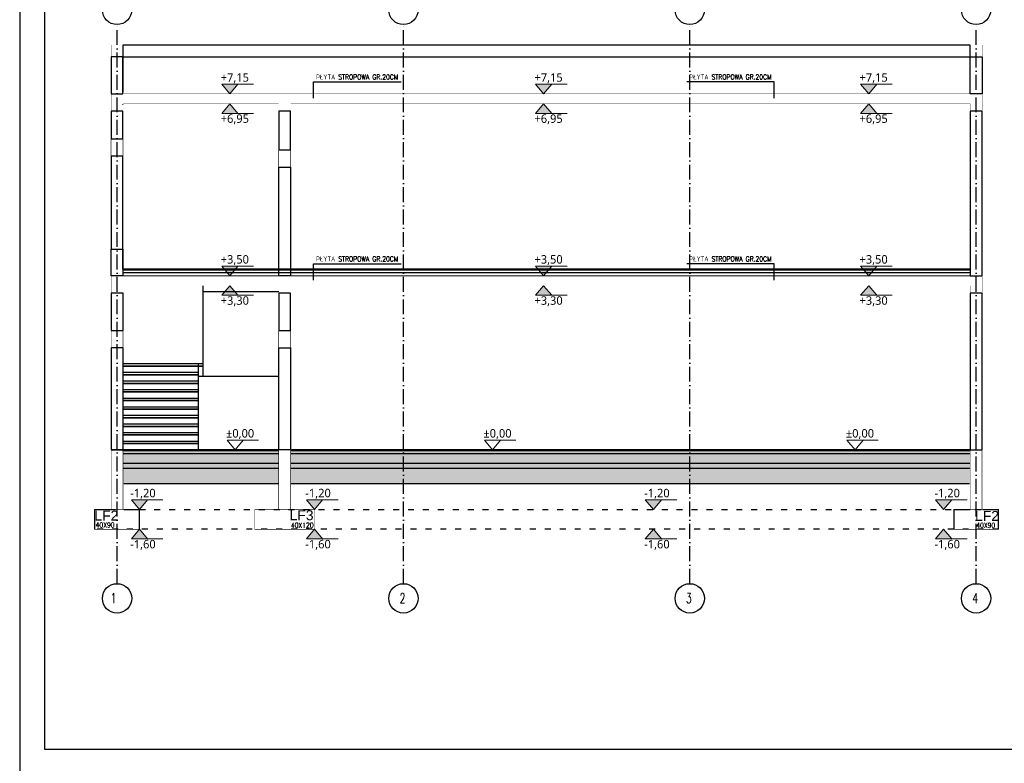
# Model space of a CAD drawing. Header units: millimetres. Extents: x -175722 to -110961, y 52375 to 104640.
# Tile 126 of 146: x -157310 to -155330, y 95752 to 97246. Entities that reach past the tile are written whole.
import ezdxf

# ---------------------------------------------------------------- set-up
doc = ezdxf.new("R2010")
doc.units = ezdxf.units.MM
doc.linetypes.add('ACAD_ISO03W100', pattern=[30, 12, -18])
doc.linetypes.add('ACAD_ISO10W100', pattern=[18, 12, -3, 0, -3])
for name, color, linetype in [('1', 7, 'Continuous'), ('AS_Balustrady', 53, 'Continuous'), ('e-cad_cienkie', 1, 'Continuous'), ('e-cad_opisy', 7, 'Continuous'), ('H', 8, 'Continuous'), ('OSIE', 4, 'ACAD_ISO10W100')]:
    doc.layers.add(name, color=color, linetype=linetype)
for name, color, linetype, lineweight in [('A-FLOR-MCUT', 51, 'Continuous', 5), ('A-WALL', 113, 'Continuous', 5), ('A_KONSTRUKCJA', 170, 'Continuous', 30), ('k-opisy nadproży', 5, 'Continuous', 15)]:
    doc.layers.add(name, color=color, linetype=linetype, lineweight=lineweight)
doc.styles.add('Arial', font='arial.ttf', dxfattribs={"height": 90})
doc.styles.add('e-cad_1', font='simplex.shx', dxfattribs={"width": 0.8})
doc.styles.add('e-cad_3', font='simplex.shx', dxfattribs={"width": 0.8})
doc.styles.add('IDA_Text_1.100', font='segoeuil.ttf', dxfattribs={"height": 12.5})
doc.styles.add('TAB_Arial_bold', font='arialbd.ttf')
doc.dimstyles.new('e-cad_1_50_[cm]', dxfattribs={"dimscale": 5, "dimtxt": 2, "dimasz": 1, "dimexe": 1.25, "dimexo": 0.625, "dimtad": 1, "dimdec": 1, "dimrnd": 0.1, "dimzin": 1, "dimtxsty": 'e-cad_1', "dimblk": 'ARCHTICK', "dimcen": 2.5, "dimclrd": 256, "dimclre": 256, "dimclrt": 7, "dimadec": 0, "dimazin": 0, "dimtfac": 1, "dimtix": 1, "dimtmove": 1, "dimatfit": 1, "dimfxl": 0, "dimarcsym": 0})

# ---------------------------------------------------------------- blocks, each defined once
blk = doc.blocks.new('_ArchTick')
at = {"color": 0, "linetype": 'ByBlock', "const_width": 0.15}
blk.add_lwpolyline([(-0.5, -0.5), (0.5, 0.5)], dxfattribs=at)

msp = doc.modelspace()

# ---------------------------------------------------------------- hatches: boundary and pattern name
h = msp.add_hatch()
h.set_pattern_fill('FP_4', color=8, scale=0.1, style=0, pattern_type=2)
h.set_pattern_definition([(90, (-156323.76, 96708.376), (-15.875, 1e-15), [])])
h.paths.add_polyline_path([(-156788.98622, 96379.87647), (-156788.98622, 96381.87647), (-157101.98622, 96381.87647), (-157101.98622, 96379.87647)])
h.paths.add_polyline_path([(-156764.98622, 96381.87647), (-156764.98622, 96379.87647), (-156185.93898, 96379.87647), (-155398.98622, 96379.87647), (-155398.98622, 96381.87647)])
h = msp.add_hatch()
h.set_pattern_fill('FP_5', color=8, scale=0.1, style=0, pattern_type=2)
h.set_pattern_definition([(45, (-156323.76, 96708.376), (-11.40493, 11.40493), []), (45, (-156312.354, 96708.376), (-11.40493, 11.40493), [8.0645, -4.0323])])
h.paths.add_polyline_path([(-156788.98622, 96373.87647), (-156788.98622, 96379.87647), (-157101.98622, 96379.87647), (-157101.98622, 96373.87647)])
h.paths.add_polyline_path([(-156764.98622, 96379.87647), (-156764.98622, 96373.87647), (-156320.54877, 96373.87647), (-155398.98622, 96373.87647), (-155398.98622, 96379.87647)])
h = msp.add_hatch()
h.set_pattern_fill('FP_11', color=8, scale=0.1, angle=-18.43, style=0, pattern_type=2)
h.set_pattern_definition([(341.57, (-156251.3712, 96381.2414), (5.080294, 0.0004072), [0.1676, -35.9766, 4.0132, 0]), (198.43, (-156250.1013, 96381.2414), (5.0804204, -0.0004704), [0.1676, -35.9766, 4.0132, 0]), (288.43, (-156251.3712, 96381.2414), (-2.539129, 12.7010965), [12.0459, -28.1114]), (251.57, (-156250.1013, 96381.2414), (-2.539034, -12.701128), [12.0459, -28.1114])])
h.paths.add_polyline_path([(-156764.98622, 96373.87647), (-156764.98622, 96353.87647), (-156320.54877, 96353.87647), (-155398.98622, 96353.87647), (-155398.98622, 96373.87647)])
h.paths.add_polyline_path([(-156788.98622, 96353.87647), (-156788.98622, 96373.87647), (-157101.98622, 96373.87647), (-157101.98622, 96353.87647)])
h = msp.add_hatch()
h.set_pattern_fill('FP_12', color=8, scale=0.1, style=0, pattern_type=2)
h.set_pattern_definition([(45, (-156323.759, 96708.3765), (4.276865, 15.68179), [20.1613, -4.0323, 0.1676, -3.8646])])
h.paths.add_polyline_path([(-156764.98622, 96353.87647), (-156764.98622, 96343.87647), (-155398.98622, 96343.87647), (-155398.98622, 96353.87647)])
h.paths.add_polyline_path([(-156788.98622, 96343.87647), (-156788.98622, 96353.87647), (-157101.98622, 96353.87647), (-157101.98622, 96343.87647)])
h = msp.add_hatch()
h.set_pattern_fill('FP_10', color=8, scale=0.1, style=0, pattern_type=2)
h.set_pattern_definition([(0, (-156323.7594, 96708.3765), (20.32, 5.08), [1.6764, -13.5636, 1.6764, -13.5636, -81.28]), (0, (-156323.7594, 96708.3765), (20.32, 5.08), [-30.48, 1.6764, -28.8036, 1.6764, -13.5636, -35.56]), (0, (-156323.7594, 96708.3765), (20.32, 5.08), [-76.2, 1.6764, -8.4836, 1.6764, -23.7236]), (120, (-156316.1394, 96710.9165), (-14.55941, 15.057636), [1.6764, -13.5636, 1.6764, -13.5636, -81.28]), (120, (-156316.1394, 96710.9165), (-14.55941, 15.057636), [-30.48, 1.6764, -28.8036, 1.6764, -13.5636, -35.56]), (120, (-156316.1394, 96710.9165), (-14.55941, 15.057636), [-76.2, 1.6764, -8.4836, 1.6764, -23.7236]), (240, (-156313.5994, 96721.0765), (-5.76059, -20.137636), [1.6764, -13.5636, 1.6764, -13.5636, -81.28]), (240, (-156313.5994, 96721.0765), (-5.76059, -20.137636), [-30.48, 1.6764, -28.8036, 1.6764, -13.5636, -35.56]), (240, (-156313.5994, 96721.0765), (-5.76059, -20.137636), [-76.2, 1.6764, -8.4836, 1.6764, -23.7236])])
h.paths.add_polyline_path([(-156764.98622, 96343.87647), (-156764.98622, 96313.87647), (-155398.98622, 96313.87647), (-155398.98622, 96343.87647)])
h.paths.add_polyline_path([(-156788.98622, 96313.87647), (-156788.98622, 96343.87647), (-157101.98622, 96343.87647), (-157101.98622, 96313.87647)])
at = {"layer": 'k-opisy nadproży', "linetype": 'ByBlock'}
h = msp.add_hatch(color=8, dxfattribs=at)
h.dxf.hatch_style = 1
h.paths.add_polyline_path([(-156870.84633, 97116.14384), (-156903.30401, 97116.14384), (-156887.07517, 97096.87647)])
h = msp.add_hatch(color=8, dxfattribs=at)
h.dxf.hatch_style = 1
h.paths.add_polyline_path([(-156240.10082, 97116.14384), (-156272.5585, 97116.14384), (-156256.32966, 97096.87647)])
h = msp.add_hatch(color=8, dxfattribs=at)
h.dxf.hatch_style = 1
h.paths.add_polyline_path([(-155586.68242, 97116.14384), (-155619.14011, 97116.14384), (-155602.91127, 97096.87647)])
h = msp.add_hatch(color=8, dxfattribs=at)
h.dxf.hatch_style = 1
h.paths.add_polyline_path([(-156870.84633, 97057.60911), (-156903.30401, 97057.60911), (-156887.07517, 97076.87647)])
h = msp.add_hatch(color=8, dxfattribs=at)
h.dxf.hatch_style = 1
h.paths.add_polyline_path([(-156240.10082, 97057.60911), (-156272.5585, 97057.60911), (-156256.32966, 97076.87647)])
h = msp.add_hatch(color=8, dxfattribs=at)
h.dxf.hatch_style = 1
h.paths.add_polyline_path([(-155586.68242, 97057.60911), (-155619.14011, 97057.60911), (-155602.91127, 97076.87647)])
h = msp.add_hatch(color=8, dxfattribs=at)
h.dxf.hatch_style = 1
h.paths.add_polyline_path([(-156870.84633, 96750.64384), (-156903.30401, 96750.64384), (-156887.07517, 96731.37647)])
h = msp.add_hatch(color=8, dxfattribs=at)
h.dxf.hatch_style = 1
h.paths.add_polyline_path([(-156240.10082, 96750.64384), (-156272.5585, 96750.64384), (-156256.32966, 96731.37647)])
h = msp.add_hatch(color=8, dxfattribs=at)
h.dxf.hatch_style = 1
h.paths.add_polyline_path([(-155586.68242, 96750.64384), (-155619.14011, 96750.64384), (-155602.91127, 96731.37647)])
h = msp.add_hatch(color=8, dxfattribs=at)
h.dxf.hatch_style = 1
h.paths.add_polyline_path([(-156870.84633, 96692.10911), (-156903.30401, 96692.10911), (-156887.07517, 96711.37647)])
h = msp.add_hatch(color=8, dxfattribs=at)
h.dxf.hatch_style = 1
h.paths.add_polyline_path([(-156240.10082, 96692.10911), (-156272.5585, 96692.10911), (-156256.32966, 96711.37647)])
h = msp.add_hatch(color=8, dxfattribs=at)
h.dxf.hatch_style = 1
h.paths.add_polyline_path([(-155586.68242, 96692.10911), (-155619.14011, 96692.10911), (-155602.91127, 96711.37647)])
h = msp.add_hatch(color=8, dxfattribs=at)
h.dxf.hatch_style = 1
h.paths.add_polyline_path([(-157052.75738, 96281.14384), (-157085.21506, 96281.14384), (-157068.98622, 96261.87647)])
h = msp.add_hatch(color=8, dxfattribs=at)
h.dxf.hatch_style = 1
h.paths.add_polyline_path([(-156700.75738, 96281.14384), (-156733.21506, 96281.14384), (-156716.98622, 96261.87647)])
h = msp.add_hatch(color=8, dxfattribs=at)
h.dxf.hatch_style = 1
h.paths.add_polyline_path([(-156019.50891, 96281.14384), (-156051.9666, 96281.14384), (-156035.73775, 96261.87647)])
h = msp.add_hatch(color=8, dxfattribs=at)
h.dxf.hatch_style = 1
h.paths.add_polyline_path([(-155435.96534, 96281.14384), (-155468.42303, 96281.14384), (-155452.19419, 96261.87647)])
h = msp.add_hatch(color=8, dxfattribs=at)
h.dxf.hatch_style = 1
h.paths.add_polyline_path([(-157052.75738, 96202.60911), (-157085.21506, 96202.60911), (-157068.98622, 96221.87647)])
h = msp.add_hatch(color=8, dxfattribs=at)
h.dxf.hatch_style = 1
h.paths.add_polyline_path([(-156700.75738, 96202.60911), (-156733.21506, 96202.60911), (-156716.98622, 96221.87647)])
h = msp.add_hatch(color=8, dxfattribs=at)
h.dxf.hatch_style = 1
h.paths.add_polyline_path([(-156019.50891, 96202.60911), (-156051.9666, 96202.60911), (-156035.73775, 96221.87647)])
h = msp.add_hatch(color=8, dxfattribs=at)
h.dxf.hatch_style = 1
h.paths.add_polyline_path([(-155435.96534, 96202.60911), (-155468.42303, 96202.60911), (-155452.19419, 96221.87647)])

# ---------------------------------------------------------------- linework, layer by layer
at = {"color": 8}
for p, q in [((-157101.98622, 97194.87647), (-157101.98622, 97100.37647)), ((-157101.98622, 96744.87647), (-157101.98622, 96784.87647)), ((-155398.98622, 96742.87647), (-157101.98622, 96742.87647)), ((-155398.98622, 96736.87647), (-157101.98622, 96736.87647)), ((-155400.48622, 96744.87647), (-157100.48622, 96744.87647)), ((-156940.48622, 96529.73362), (-156940.48622, 96711.37647)), ((-156940.48622, 96699.50834), (-156788.98622, 96699.50834)), ((-157101.83521, 96554.73362), (-156940.48622, 96554.73362)), ((-156950.48622, 96381.87647), (-156950.48622, 96554.73362)), ((-157101.83521, 96549.73362), (-156950.48622, 96549.73362)), ((-156950.48622, 96549.73362), (-157101.83521, 96549.73362)), ((-157101.83521, 96537.4479), (-156950.48622, 96537.4479)), ((-156950.48622, 96549.73362), (-156940.48622, 96549.73362)), ((-156940.48622, 96549.73362), (-156950.48622, 96549.73362)), ((-157101.83521, 96532.4479), (-156950.48622, 96532.4479)), ((-156950.48622, 96532.4479), (-157101.83521, 96532.4479)), ((-157101.83521, 96520.16219), (-156950.48622, 96520.16219)), ((-157101.83521, 96515.16219), (-156950.48622, 96515.16219)), ((-156950.48622, 96515.16219), (-157101.83521, 96515.16219)), ((-156950.48622, 96529.73362), (-156788.98622, 96529.73362)), ((-157101.83521, 96502.87647), (-156950.48622, 96502.87647)), ((-157101.83521, 96497.87647), (-156950.48622, 96497.87647)), ((-156950.48622, 96497.87647), (-157101.83521, 96497.87647)), ((-157101.83521, 96485.59076), (-156950.48622, 96485.59076)), ((-157101.83521, 96480.59076), (-156950.48622, 96480.59076)), ((-156950.48622, 96480.59076), (-157101.83521, 96480.59076)), ((-157101.83521, 96468.30505), (-156950.48622, 96468.30505)), ((-157101.83521, 96463.30505), (-156950.48622, 96463.30505)), ((-156950.48622, 96463.30505), (-157101.83521, 96463.30505)), ((-157101.83521, 96451.01933), (-156950.48622, 96451.01933)), ((-157101.83521, 96446.01933), (-156950.48622, 96446.01933)), ((-156950.48622, 96446.01933), (-157101.83521, 96446.01933)), ((-157101.83521, 96433.73362), (-156950.48622, 96433.73362)), ((-157101.83521, 96428.73362), (-156950.48622, 96428.73362)), ((-156950.48622, 96428.73362), (-157101.83521, 96428.73362)), ((-157101.83521, 96416.4479), (-156950.48622, 96416.4479)), ((-157101.83521, 96411.4479), (-156950.48622, 96411.4479)), ((-156950.48622, 96411.4479), (-157101.83521, 96411.4479)), ((-157101.83521, 96399.16219), (-156950.48622, 96399.16219)), ((-155400.48622, 96381.87647), (-157125.98622, 96381.87647)), ((-156788.98622, 96379.87647), (-157101.98622, 96379.87647)), ((-157100.48622, 96394.16219), (-156950.48622, 96394.16219)), ((-156950.48622, 96394.16219), (-157100.48622, 96394.16219)), ((-155398.98622, 96379.87647), (-156764.98622, 96379.87647)), ((-156788.98622, 96373.87647), (-157101.98622, 96373.87647)), ((-155398.98622, 96373.87647), (-156764.98622, 96373.87647)), ((-156788.98622, 96353.87647), (-157101.98622, 96353.87647)), ((-156788.98622, 96343.87647), (-157101.98622, 96343.87647)), ((-155398.98622, 96353.87647), (-156764.98622, 96353.87647)), ((-155398.98622, 96343.87647), (-156764.98622, 96343.87647)), ((-157100.48622, 96313.87647), (-156788.98622, 96313.87647)), ((-156764.98622, 96313.87647), (-155400.48622, 96313.87647))]:
    msp.add_line(p, q, dxfattribs=at)
at = {"color": 8, "linetype": 'ACAD_ISO03W100'}
for p, q in [((-157158.98622, 96261.87647), (-155341.98622, 96261.87647)), ((-155341.98622, 96221.87647), (-157158.98622, 96221.87647))]:
    msp.add_line(p, q, dxfattribs=at)
at = {"color": 8}
for points in [[(-157101.98622, 97170.87647), (-155398.98622, 97170.87647), (-155398.98622, 97194.87647), (-157101.98622, 97194.87647)], [(-157125.98622, 97096.87647), (-157101.98622, 97096.87647), (-157101.98622, 97170.87647), (-157125.98622, 97170.87647)], [(-155374.98622, 97096.87647), (-155398.98622, 97096.87647), (-155398.98622, 97170.87647), (-155374.98622, 97170.87647)], [(-157125.98622, 97006.37647), (-157101.98622, 97006.37647), (-157101.98622, 97061.87647), (-157125.98622, 97061.87647)], [(-156788.98622, 96984.64563), (-156764.98622, 96984.64563), (-156764.98622, 97061.87647), (-156788.98622, 97061.87647)], [(-155398.98613, 96731.37647), (-155374.98613, 96731.37647), (-155374.98613, 97061.87647), (-155398.98613, 97061.87647)], [(-157125.98622, 96784.87647), (-157101.98622, 96784.87647), (-157101.98622, 96971.37647), (-157125.98622, 96971.37647)], [(-156788.98622, 96949.64563), (-156764.98622, 96949.64563), (-156764.98622, 96731.37647), (-156788.98622, 96731.37647)], [(-157101.98622, 96731.37647), (-157125.98622, 96731.37647), (-157125.98622, 96784.87647), (-157101.98622, 96784.87647)], [(-157125.83521, 96621.64563), (-157101.83521, 96621.64563), (-157101.83521, 96696.37647), (-157125.83521, 96696.37647)], [(-156788.98622, 96621.64563), (-156764.98622, 96621.64563), (-156764.98622, 96696.37647), (-156788.98622, 96696.37647)], [(-155398.98613, 96381.87647), (-155374.98613, 96381.87647), (-155374.98613, 96696.37647), (-155398.98613, 96696.37647)], [(-157125.83521, 96381.87647), (-157101.83521, 96381.87647), (-157101.83521, 96586.64563), (-157125.83521, 96586.64563)], [(-156788.98622, 96586.64563), (-156764.98622, 96586.64563), (-156764.98622, 96381.87647), (-156788.98622, 96381.87647)]]:
    msp.add_lwpolyline(points, close=True, dxfattribs=at)
at = {"layer": '1', "color": 32}
for points in [[(-157309.65197, 95730.46147), (-153109.65197, 95730.46147), (-153109.65197, 98700.46147), (-157309.65197, 98700.46147)], [(-157259.65197, 95780.46147), (-153159.65197, 95780.46147), (-153159.65197, 98650.46147), (-157259.65197, 98650.46147)]]:
    msp.add_lwpolyline(points, close=True, dxfattribs=at)
at = {"layer": 'A-FLOR-MCUT'}
for p, q in [((-157101.98622, 97076.37647), (-157101.98622, 97074.87647)), ((-157101.98622, 96744.87647), (-157101.98622, 96731.37647)), ((-155398.98622, 96731.37647), (-155398.98622, 96744.87647)), ((-155375.48622, 96731.37647), (-157125.98622, 96731.37647))]:
    msp.add_line(p, q, dxfattribs=at)
at = {"layer": 'A-WALL'}
msp.add_line((-157101.98622, 96744.87647), (-157100.48622, 96744.87647), dxfattribs=at)
at = {"layer": 'A_KONSTRUKCJA', "color": 1}
for p, q in [((-157158.98622, 96261.87647), (-157158.98622, 96221.87647)), ((-157158.98622, 96261.87647), (-157125.98622, 96261.87647)), ((-157100.48622, 96261.87647), (-157068.98622, 96261.87647)), ((-157068.98622, 96221.87647), (-157068.98622, 96261.87647)), ((-155431.98622, 96261.87647), (-155431.98622, 96221.87647)), ((-155431.98622, 96261.87647), (-155398.98622, 96261.87647)), ((-155373.48622, 96261.87647), (-155341.48622, 96261.87647)), ((-155341.98622, 96221.87647), (-155341.98622, 96261.87647))]:
    msp.add_line(p, q, dxfattribs=at)
for points, const_width in [([(-157125.98622, 97170.87647), (-157101.98622, 97170.87647), (-157101.98622, 97194.87647), (-157125.98622, 97194.87647)], 0.5), ([(-155398.98622, 97170.87647), (-155374.98622, 97170.87647), (-155374.98622, 97194.87647), (-155398.98622, 97194.87647)], 0.5), ([(-157125.98622, 96971.37647), (-157101.98622, 96971.37647), (-157101.98622, 97006.37647), (-157125.98622, 97006.37647)], 1), ([(-156788.98622, 96949.64563), (-156764.98622, 96949.64563), (-156764.98622, 96984.64563), (-156788.98622, 96984.64563)], 1), ([(-157125.83521, 96586.64563), (-157101.83521, 96586.64563), (-157101.83521, 96621.64563), (-157125.83521, 96621.64563)], 1), ([(-156788.98622, 96586.64563), (-156764.98622, 96586.64563), (-156764.98622, 96621.64563), (-156788.98622, 96621.64563)], 1), ([(-157125.83521, 96261.87647), (-157101.83521, 96261.87647), (-157101.83521, 96381.87647), (-157125.83521, 96381.87647)], 1), ([(-156788.98622, 96261.87647), (-156764.98622, 96261.87647), (-156764.98622, 96381.87647), (-156788.98622, 96381.87647)], 1), ([(-155398.98613, 96261.87647), (-155374.98613, 96261.87647), (-155374.98613, 96381.87647), (-155398.98613, 96381.87647)], 1), ([(-157158.98622, 96221.87647), (-157068.98622, 96221.87647), (-157068.98622, 96261.87647), (-157158.98622, 96261.87647)], 1), ([(-156836.98622, 96221.87647), (-156716.98622, 96221.87647), (-156716.98622, 96261.87647), (-156836.98622, 96261.87647)], 1), ([(-155431.98613, 96221.87647), (-155341.98613, 96221.87647), (-155341.98613, 96261.87647), (-155431.98613, 96261.87647)], 1)]:
    msp.add_lwpolyline(points, close=True, dxfattribs=dict(at, const_width=const_width))
at = {"layer": 'A_KONSTRUKCJA', "color": 1, "const_width": 0.5}
for points in [[(-157125.98622, 97061.87647), (-157125.98622, 97096.87647), (-155374.98622, 97096.87647), (-155374.98622, 97061.87647), (-155398.98622, 97061.87647), (-155398.98622, 97076.87647), (-156764.98622, 97076.87647), (-156764.98622, 97061.87647), (-156788.98622, 97061.87647), (-156788.98622, 97076.87647), (-157101.98622, 97076.87647), (-157101.98622, 97061.87647), (-157125.98622, 97061.87647)], [(-157125.98622, 96696.37647), (-157125.98622, 96731.37647), (-155374.98622, 96731.37647), (-155374.98622, 96696.37647), (-155398.98622, 96696.37647), (-155398.98622, 96711.37647), (-156764.98622, 96711.37647), (-156764.98622, 96696.37647), (-156788.98622, 96696.37647), (-156788.98622, 96711.37647), (-157101.98622, 96711.37647), (-157101.98622, 96696.37647), (-157125.98622, 96696.37647)]]:
    msp.add_lwpolyline(points, dxfattribs=at)
at = {"layer": 'H', "color": 142, "linetype": 'ByBlock', "ltscale": 0.1}
for centre in [(-157113.98622, 97265.44917), (-156538.31956, 97265.44917), (-155962.65289, 97265.44917), (-155386.98622, 97265.44917), (-157113.98622, 96083.18541), (-156538.31956, 96083.18541), (-155962.65289, 96083.18541), (-155386.98622, 96083.18541)]:
    msp.add_circle(centre, 29.45441, dxfattribs=at)
at = {"layer": 'k-opisy nadproży', "color": 8, "linetype": 'ByBlock'}
for points in [[(-156839.67936, 97116.14384), (-156903.30401, 97116.14384), (-156887.07517, 97096.87647), (-156870.84633, 97116.14384)], [(-156208.93385, 97116.14384), (-156272.5585, 97116.14384), (-156256.32966, 97096.87647), (-156240.10082, 97116.14384)], [(-155555.51546, 97116.14384), (-155619.14011, 97116.14384), (-155602.91127, 97096.87647), (-155586.68242, 97116.14384)], [(-156839.67936, 97057.60911), (-156903.30401, 97057.60911), (-156887.07517, 97076.87647), (-156870.84633, 97057.60911)], [(-156208.93385, 97057.60911), (-156272.5585, 97057.60911), (-156256.32966, 97076.87647), (-156240.10082, 97057.60911)], [(-155555.51546, 97057.60911), (-155619.14011, 97057.60911), (-155602.91127, 97076.87647), (-155586.68242, 97057.60911)], [(-156839.67936, 96750.64384), (-156903.30401, 96750.64384), (-156887.07517, 96731.37647), (-156870.84633, 96750.64384)], [(-156208.93385, 96750.64384), (-156272.5585, 96750.64384), (-156256.32966, 96731.37647), (-156240.10082, 96750.64384)], [(-155555.51546, 96750.64384), (-155619.14011, 96750.64384), (-155602.91127, 96731.37647), (-155586.68242, 96750.64384)], [(-156839.67936, 96692.10911), (-156903.30401, 96692.10911), (-156887.07517, 96711.37647), (-156870.84633, 96692.10911)], [(-156208.93385, 96692.10911), (-156272.5585, 96692.10911), (-156256.32966, 96711.37647), (-156240.10082, 96692.10911)], [(-155555.51546, 96692.10911), (-155619.14011, 96692.10911), (-155602.91127, 96711.37647), (-155586.68242, 96692.10911)], [(-156829.66072, 96401.14384), (-156892.71003, 96401.14384), (-156876.48119, 96381.87647), (-156860.25234, 96401.14384)], [(-156312.25407, 96401.14384), (-156375.30338, 96401.14384), (-156359.07453, 96381.87647), (-156342.84569, 96401.14384)], [(-155583.55747, 96401.14384), (-155646.60678, 96401.14384), (-155630.37793, 96381.87647), (-155614.14909, 96401.14384)], [(-157021.59041, 96281.14384), (-157085.21506, 96281.14384), (-157068.98622, 96261.87647), (-157052.75738, 96281.14384)], [(-156669.59041, 96281.14384), (-156733.21506, 96281.14384), (-156716.98622, 96261.87647), (-156700.75738, 96281.14384)], [(-155988.34194, 96281.14384), (-156051.9666, 96281.14384), (-156035.73775, 96261.87647), (-156019.50891, 96281.14384)], [(-155404.79838, 96281.14384), (-155468.42303, 96281.14384), (-155452.19419, 96261.87647), (-155435.96534, 96281.14384)], [(-157021.59041, 96202.60911), (-157085.21506, 96202.60911), (-157068.98622, 96221.87647), (-157052.75738, 96202.60911)], [(-156669.59041, 96202.60911), (-156733.21506, 96202.60911), (-156716.98622, 96221.87647), (-156700.75738, 96202.60911)], [(-155988.34194, 96202.60911), (-156051.9666, 96202.60911), (-156035.73775, 96221.87647), (-156019.50891, 96202.60911)], [(-155404.79838, 96202.60911), (-155468.42303, 96202.60911), (-155452.19419, 96221.87647), (-155435.96534, 96202.60911)]]:
    msp.add_lwpolyline(points, dxfattribs=at)
at = {"layer": 'OSIE', "ltscale": 2.5}
for p, q in [((-157113.98622, 96112.63982), (-157113.98622, 97235.99476)), ((-156538.31956, 96112.63982), (-156538.31956, 97235.99476)), ((-155962.65289, 96112.63982), (-155962.65289, 97235.99476)), ((-155386.98622, 96112.63982), (-155386.98622, 97235.99476))]:
    msp.add_line(p, q, dxfattribs=at)

# ---------------------------------------------------------------- texts
at = {"layer": 'AS_Balustrady', "linetype": 'Continuous', "ltscale": 0.25, "style": 'Arial'}
for s, p in [('LF2', (-157159.47571, 96239.45262)), ('LF3', (-156767.01527, 96240.20691)), ('LF2', (-155389.13931, 96238.80852))]:
    msp.add_text(s, height=20, dxfattribs=at).set_placement(p)
at = {"layer": 'AS_Balustrady', "linetype": 'Continuous', "ltscale": 0.25, "style": 'e-cad_3', "width": 0.8}
for s, p in [('40X90', (-157157.05806, 96225.4556)), ('40X120', (-156764.52175, 96225.14885)), ('40X90', (-155386.72166, 96224.8115))]:
    msp.add_text(s, height=10, dxfattribs=at).set_placement(p)
at = {"layer": 'e-cad_opisy', "ltscale": 2, "style": 'e-cad_1', "width": 0.8}
for p in [(-156713.77958, 97125.7182), (-155963.40799, 97125.7182), (-156713.77958, 96760.2182), (-155963.40799, 96760.2182)]:
    msp.add_text('PŁYTA STROPOWA GR.20CM', height=10, dxfattribs=at).set_placement(p)
at = {"layer": 'H', "color": 142, "linetype": 'ByBlock', "ltscale": 0.1, "char_height": 20, "width": 32.7021847, "attachment_point": 3, "style": 'TAB_Arial_bold'}
for s, insert in [('{\\Fromans|c238;\\W0.7;1}', (-157115.00456, 96093.65986)), ('{\\Fromans|c238;\\W0.7;2}', (-156534.09637, 96093.65986)), ('{\\Fromans|c238;\\W0.7;3}', (-155958.4297, 96093.65986)), ('{\\Fromans|c238;\\W0.7;4}', (-155382.76303, 96093.65986))]:
    msp.add_mtext(s, dxfattribs=dict(at, insert=insert))
at = {"layer": 'k-opisy nadproży', "color": 8, "linetype": 'ByBlock', "char_height": 17, "style": 'IDA_Text_1.100'}
for s, insert, width, attachment_point in [('+7,15', (-156905.43257, 97138.24752), 227.0389074, 1), ('+7,15', (-156274.68706, 97138.24752), 227.0389074, 1), ('+7,15', (-155621.26866, 97138.24752), 227.0389074, 1), ('+6,95', (-156905.43257, 97035.50543), 227.0389074, 7), ('+6,95', (-156274.68706, 97035.50543), 227.0389074, 7), ('+6,95', (-155621.26866, 97035.50543), 227.0389074, 7), ('+3,50', (-156905.43257, 96772.74752), 227.0389074, 1), ('+3,50', (-156274.68706, 96772.74752), 227.0389074, 1), ('+3,50', (-155621.26866, 96772.74752), 227.0389074, 1), ('+3,30', (-156905.43257, 96670.00543), 227.0389074, 7), ('+3,30', (-156274.68706, 96670.00543), 227.0389074, 7), ('+3,30', (-155621.26866, 96670.00543), 227.0389074, 7), ('%%P0,00', (-156894.83858, 96423.24752), 272.0838747, 1), ('%%P0,00', (-156377.43193, 96423.24752), 272.0838747, 1), ('%%P0,00', (-155648.73533, 96423.24752), 272.0838747, 1), ('-1,20', (-157087.34362, 96303.24752), 227.0389074, 1), ('-1,20', (-156735.34362, 96303.24752), 227.0389074, 1), ('-1,20', (-156054.09515, 96303.24752), 227.0389074, 1), ('-1,20', (-155470.55158, 96303.24752), 227.0389074, 1), ('-1,60', (-157087.34362, 96180.50543), 227.0389074, 7), ('-1,60', (-156735.34362, 96180.50543), 227.0389074, 7), ('-1,60', (-156054.09515, 96180.50543), 227.0389074, 7), ('-1,60', (-155470.55158, 96180.50543), 227.0389074, 7)]:
    msp.add_mtext(s, dxfattribs=dict(at, insert=insert, width=width, attachment_point=attachment_point))

# ---------------------------------------------------------------- leaders
at = {"layer": 'e-cad_cienkie', "ltscale": 2}
for points in [[(-156718.77958, 97088.15793), (-156718.77958, 97120.71818), (-156543.06529, 97120.71818)], [(-155792.69371, 97088.15793), (-155792.69371, 97120.71818), (-155968.40799, 97120.71818)], [(-156718.77958, 96722.65793), (-156718.77958, 96755.21818), (-156543.06529, 96755.21818)], [(-155792.69371, 96722.65793), (-155792.69371, 96755.21818), (-155968.40799, 96755.21818)]]:
    msp.add_leader(points, dimstyle='e-cad_1_50_[cm]', dxfattribs=at)

doc.saveas('drawing.dxf')
